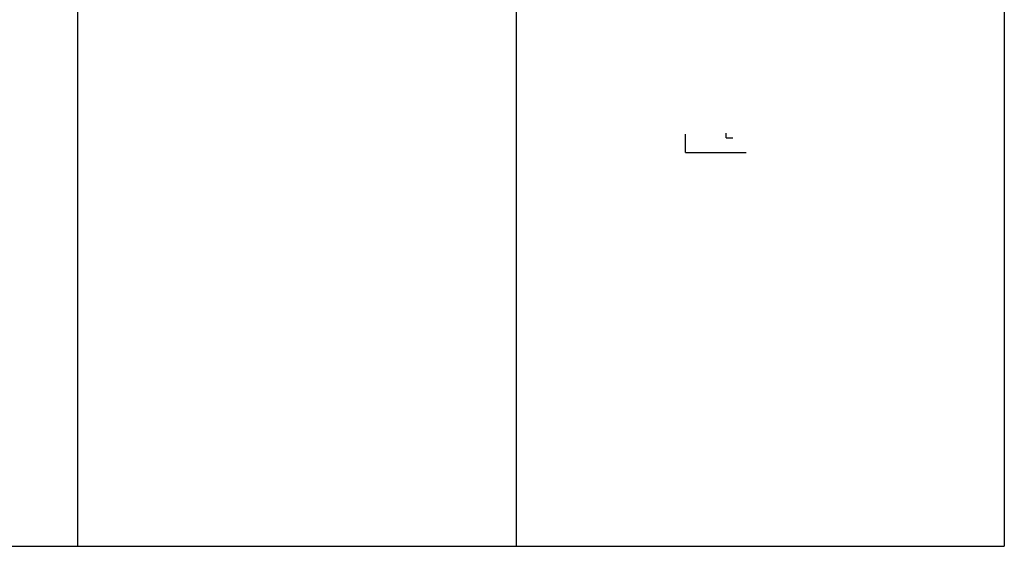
# Model space of a CAD drawing. Header units: millimetres. Extents: x 201 to 840, y 135 to 685.
# Tile 189 of 219: x 373 to 446, y 274 to 313. Entities that reach past the tile are written whole.
import ezdxf

# ---------------------------------------------------------------- set-up
doc = ezdxf.new("R2010")
doc.units = ezdxf.units.MM
doc.layers.add('TEXT', color=4, linetype='Continuous')

msp = doc.modelspace()

# ---------------------------------------------------------------- hatches: boundary and pattern name
h = msp.add_hatch()
h.set_pattern_fill('ANGLE', color=256, style=0)
h.set_pattern_definition([(0, (422.5825, 303.004), (0, 6.985), [5.08, -1.905]), (90, (422.5825, 303.004), (-6.985, 4e-16), [5.08, -1.905])])
h.paths.add_polyline_path([(427.136, 304.103), (426.33, 304.103), (426.33, 303.953), (426.23, 303.953), (426.23, 304.203), (425.62, 304.453), (425.62, 304.103), (425.663, 304.103), (425.663, 303.803), (425.263, 303.803), (425.263, 304.103), (425.338, 304.103), (425.338, 304.148), (425.338, 304.163), (425.338, 304.208), (425.338, 304.223), (425.338, 304.268), (425.338, 304.283), (425.338, 304.328), (425.338, 304.343), (425.338, 304.388), (424.381, 304.388), (424.381, 304.343), (424.381, 304.328), (424.381, 304.283), (424.381, 304.268), (424.381, 304.223), (424.381, 304.208), (424.381, 304.163), (424.381, 304.148), (424.381, 303.898), (424.556, 303.898), (424.556, 303.298), (423.956, 303.298), (423.956, 303.898), (424.131, 303.898), (424.131, 304.148), (424.131, 304.163), (424.131, 304.208), (424.131, 304.223), (424.131, 304.268), (424.131, 304.283), (424.131, 304.328), (424.131, 304.343), (424.131, 304.383), (422.582, 304.383), (422.582, 303.004), (427.136, 303.004)])
h = msp.add_hatch()
h.set_pattern_fill('ANGLE', color=256, scale=0.1, style=0)
h.set_pattern_definition([(0, (425.62016, 304.1026), (0, 0.6985), [0.508, -0.1905]), (90, (425.62016, 304.1026), (-0.6985, 4e-17), [0.508, -0.1905])])
h.paths.add_polyline_path([(425.62, 304.453), (425.62, 304.103), (425.663, 304.103), (426.23, 304.103), (426.23, 304.203)])

# ---------------------------------------------------------------- linework, layer by layer
at = {"layer": 'TEXT', "color": 1, "ltscale": 0.01}
for p, q in [((377.045, 375.896), (377.045, 273.548)), ((409.902, 375.896), (409.902, 273.548)), ((446.459, 375.896), (446.459, 273.548)), ((297.761, 273.548), (446.459, 273.548))]:
    msp.add_line(p, q, dxfattribs=at)

doc.saveas('drawing.dxf')
